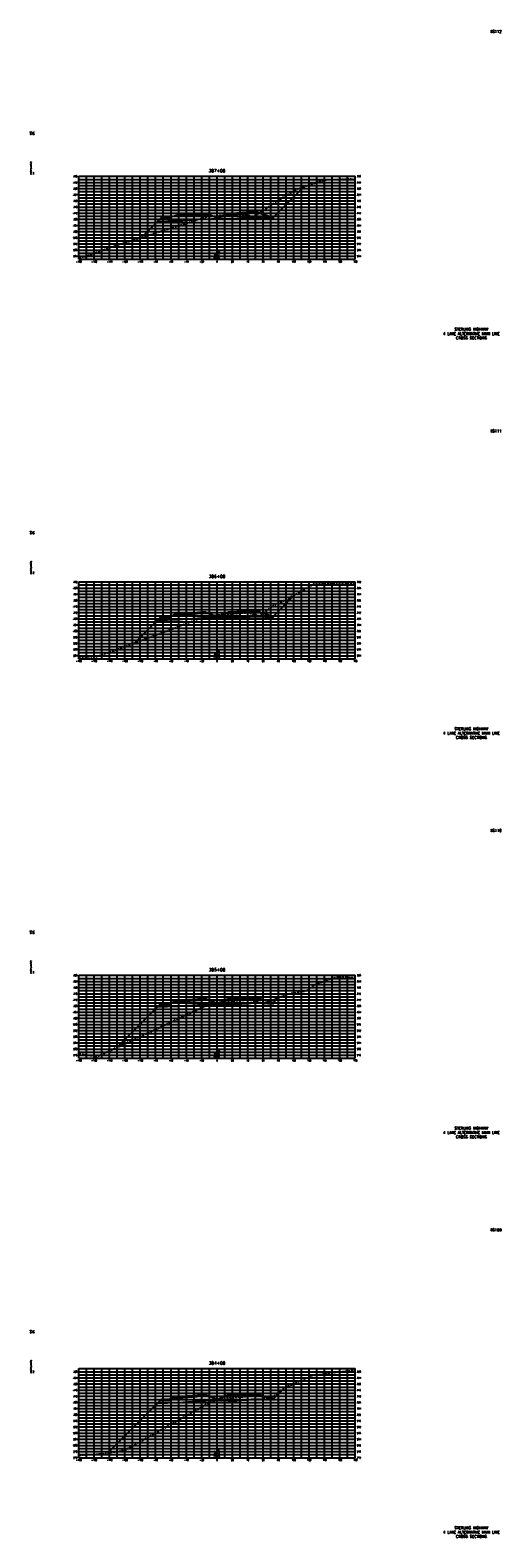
# Model space of a CAD drawing. Extents: x 37 to 9410, y 16 to 8218.
# Tile 54 of 110: x 4417 to 5030, y 6256 to 8218. Entities that reach past the tile are written whole.
import ezdxf
from ezdxf.enums import TextEntityAlignment as Align

# ---------------------------------------------------------------- set-up
doc = ezdxf.new("R2010")
doc.units = 0
doc.header["$LTSCALE"] = 20
doc.header["$MEASUREMENT"] = 0
doc.linetypes.add('HIDDEN_050%', pattern=[0.1875, 0.125, -0.0625])
for name, color, linetype in [('S-AT-TXT175', 6, 'Continuous'), ('S-AT-TXT80', 1, 'Continuous'), ('XDATUM', 3, 'Continuous'), ('XEG', 1, 'HIDDEN_050%'), ('XFG', 2, 'Continuous'), ('XGRID', 251, 'Continuous'), ('XGRIDT', 2, 'Continuous'), ('XREF-BORDER', 7, 'Continuous')]:
    doc.layers.add(name, color=color, linetype=linetype)
doc.styles.add('L100', font='simplex.shx', dxfattribs={"height": 2})
doc.styles.add('L175', font='ROMANSM.shx', dxfattribs={"height": 3.5})
doc.styles.add('L80', font='ROMANSM.shx', dxfattribs={"height": 1.6})

# ---------------------------------------------------------------- blocks, each defined once
blk = doc.blocks.new('03025_00_att1')
at = {"layer": 'S-AT-TXT175', "style": 'L175'}
for tag, p in [('NUM', (32.402, 20.822)), ('LINE1', (30.64, 1.444)), ('LINE2', (30.64, 1.161)), ('LINE3', (30.64, 0.877))]:
    blk.add_attdef(tag, text='', height=0.175, dxfattribs=at).set_placement(p, align=Align.CENTER)
at = {"layer": 'S-AT-TXT80', "style": 'L80'}
for tag, p in [('DESIGNED', (2.094, 14.201)), ('CHECKED', (2.265, 14.201)), ('DRAFTED', (2.436, 14.201)), ('PCTB', (2.094, 11.605)), ('PSCALE', (2.265, 11.605)), ('PVIEW', (2.436, 11.605))]:
    blk.add_attdef(tag, p, '', height=0.08, rotation=90, dxfattribs=at)

msp = doc.modelspace()

# ---------------------------------------------------------------- linework, layer by layer
at = {"layer": 'XDATUM', "flags": 128}
for points in [[(4561.9, 7948.6), (4582.4, 7969.1), (4609, 7970.2), (4641, 7972.2), (4645, 7972.4), (4660, 7973), (4675, 7972.4), (4679, 7972.2), (4711, 7974.3), (4733, 7973.4), (4733, 7974.3), (4773.2, 8014.5)], [(4553.1, 7420.8), (4582.4, 7450.1), (4609, 7451.1), (4641, 7453.2), (4645, 7453.3), (4660, 7453.9), (4675, 7453.3), (4679, 7453.2), (4711, 7455.2), (4733, 7454.3), (4733, 7455.2), (4760.8, 7483)], [(4530.1, 6894.4), (4582.4, 6946.7), (4609, 6947.8), (4641, 6949.8), (4645, 6950), (4660, 6950.6), (4675, 6950), (4679, 6949.8), (4711, 6951.9), (4733, 6951), (4733, 6951.9), (4740.1, 6959)], [(4517.8, 6366.4), (4582.4, 6431), (4609, 6432.1), (4641, 6434.1), (4645, 6434.3), (4660, 6434.9), (4675, 6434.3), (4679, 6434.1), (4711, 6436.2), (4733, 6435.3), (4733, 6436.2), (4744.9, 6448.1)]]:
    msp.add_lwpolyline(points, dxfattribs=at)
at = {"layer": 'XEG', "flags": 128}
for points in [[(4480, 7921.8), (4489.1, 7923.7), (4518, 7934.6), (4632.4, 7971), (4644.1, 7974.6), (4645.4, 7975), (4645.8, 7975.1), (4649.8, 7975.8), (4651.6, 7976), (4660, 7976.6), (4669, 7977.4), (4670.5, 7977.5), (4688.8, 7978.9), (4689.2, 7978.9), (4695, 7978.8), (4695.9, 7978.5), (4707.8, 7975.5), (4708.5, 7975.8), (4713.3, 7979.1), (4742.8, 7998.6), (4764.2, 8011.4), (4797.6, 8022.8), (4798.9, 8023.3), (4799.8, 8023.5), (4833.7, 8024.7), (4840, 8023.5)], [(4480, 7400.9), (4484.7, 7401.1), (4496, 7400.5), (4533.9, 7413.5), (4639, 7453.1), (4639.9, 7453.3), (4651.3, 7455.8), (4651.6, 7455.9), (4655.4, 7456.6), (4656.6, 7456.7), (4660, 7457), (4674.9, 7458.2), (4675.9, 7458.2), (4694.8, 7459.7), (4695.2, 7459.7), (4700.9, 7459.6), (4701.4, 7459.4), (4701.4, 7459.4), (4714.7, 7456.3), (4719.5, 7459.2), (4736, 7470.8), (4753, 7478.6), (4781.1, 7494.6), (4788, 7498.4), (4792.2, 7498.9), (4809.4, 7498.3), (4840, 7497.3)], [(4480, 6885.6), (4501.9, 6882.8), (4502.7, 6881.6), (4640, 6945.9), (4647.5, 6949.4), (4654, 6951.2), (4656.8, 6952), (4656.8, 6952), (4656.8, 6952), (4660, 6952.7), (4660.9, 6952.9), (4679.8, 6954.4), (4680.3, 6954.5), (4680.9, 6954.5), (4699.9, 6956), (4704.6, 6955.4), (4704.8, 6955.4), (4722, 6951.2), (4722.4, 6951), (4725.9, 6952.5), (4747.2, 6962.2), (4757.2, 6964.8), (4767.5, 6966.5), (4771.9, 6967.1), (4775.1, 6967.7), (4780.2, 6970), (4786.9, 6975.6), (4814.2, 6985.7), (4840, 6985.1)], [(4480, 6363.3), (4510.1, 6365.2), (4536.1, 6369.2), (4540.2, 6370.2), (4540.5, 6370.1), (4651.1, 6432.3), (4651.6, 6432.6), (4653.2, 6433.5), (4660, 6435.5), (4661.7, 6436), (4661.9, 6436.1), (4665.8, 6437.1), (4665.9, 6437.2), (4666.3, 6437.2), (4685.3, 6438.8), (4686.7, 6438.9), (4705.1, 6440.2), (4711.4, 6440.7), (4715.4, 6440.9), (4715.9, 6440.4), (4716.9, 6440.3), (4724.2, 6437.5), (4727.9, 6436.5), (4729.2, 6436.1), (4729.3, 6436.6), (4751.2, 6452.7), (4757.8, 6455.4), (4769.8, 6461), (4784.1, 6467.3), (4824.3, 6472.4), (4838.9, 6474.4), (4840, 6474.5)]]:
    msp.add_lwpolyline(points, dxfattribs=at)
at = {"layer": 'XFG', "flags": 128}
for points in [[(4733, 7974.3), (4733, 7974.3), (4773.2, 8014.5)], [(4582.4, 7969.1), (4582.4, 7969.1), (4561.9, 7948.6)], [(4660, 7973.7), (4648, 7978.5), (4645, 7978.4), (4641, 7978.2), (4609, 7976.2), (4604.4, 7976), (4599, 7974.2), (4599, 7973.2), (4586, 7972.7), (4582.4, 7969.1), (4609, 7970.2), (4641, 7972.2), (4645, 7972.4), (4660, 7973), (4660, 7973.7)], [(4599, 7974.2), (4598, 7974.2), (4598, 7973.8), (4588, 7973.4), (4588, 7973.8), (4587, 7973.7), (4586, 7972.7), (4599, 7973.2), (4599, 7974.2)], [(4598, 7974.2), (4588, 7973.8), (4588, 7973.4), (4598, 7973.8), (4598, 7974.2)], [(4645, 7978.7), (4641, 7978.6), (4609, 7976.5), (4609, 7977.5), (4604.4, 7976), (4609, 7976.2), (4641, 7978.2), (4645, 7978.4), (4648, 7978.5), (4645, 7979.7), (4645, 7978.7)], [(4645, 7979.7), (4641, 7979.6), (4609, 7977.5), (4609, 7977.2), (4641, 7979.2), (4645, 7979.4), (4645, 7979.7)], [(4645, 7979.4), (4641, 7979.2), (4609, 7977.2), (4609, 7976.5), (4641, 7978.6), (4645, 7978.7), (4645, 7979.4)], [(4660, 7973.7), (4672, 7978.5), (4675, 7978.4), (4679, 7978.2), (4711, 7980.3), (4715.6, 7980.1), (4733, 7974.3), (4733, 7973.4), (4711, 7974.3), (4679, 7972.2), (4675, 7972.4), (4660, 7973)], [(4675, 7979.7), (4672, 7978.5), (4675, 7978.4), (4679, 7978.2), (4711, 7980.3), (4715.6, 7980.1), (4711, 7981.6), (4711, 7980.6), (4679, 7978.6), (4675, 7978.7), (4675, 7979.7)], [(4675, 7979.7), (4675, 7979.4), (4679, 7979.2), (4711, 7981.3), (4711, 7981.6), (4679, 7979.6), (4675, 7979.7)], [(4675, 7979.4), (4675, 7978.7), (4679, 7978.6), (4711, 7980.6), (4711, 7981.3), (4679, 7979.2), (4675, 7979.4)], [(4733, 7455.2), (4733, 7455.2), (4760.8, 7483)], [(4660, 7454.7), (4648, 7459.5), (4645, 7459.3), (4641, 7459.2), (4609, 7457.1), (4604.4, 7457), (4599, 7455.1), (4599, 7454.1), (4586, 7453.6), (4582.4, 7450.1), (4609, 7451.1), (4641, 7453.2), (4645, 7453.3), (4660, 7453.9), (4660, 7454.7)], [(4645, 7459.7), (4641, 7459.5), (4609, 7457.5), (4609, 7458.5), (4604.4, 7457), (4609, 7457.1), (4641, 7459.2), (4645, 7459.3), (4648, 7459.5), (4645, 7460.7), (4645, 7459.7)], [(4645, 7460.7), (4641, 7460.5), (4609, 7458.5), (4609, 7458.1), (4641, 7460.2), (4645, 7460.3), (4645, 7460.7)], [(4645, 7460.3), (4641, 7460.2), (4609, 7458.1), (4609, 7457.5), (4641, 7459.5), (4645, 7459.7), (4645, 7460.3)], [(4660, 7454.7), (4672, 7459.5), (4675, 7459.3), (4679, 7459.2), (4711, 7461.2), (4715.6, 7461), (4733, 7455.2), (4733, 7454.3), (4711, 7455.2), (4679, 7453.2), (4675, 7453.3), (4660, 7453.9)], [(4675, 7460.7), (4672, 7459.5), (4675, 7459.3), (4679, 7459.2), (4711, 7461.2), (4715.6, 7461), (4711, 7462.6), (4711, 7461.6), (4679, 7459.5), (4675, 7459.7), (4675, 7460.7)], [(4675, 7460.7), (4675, 7460.3), (4679, 7460.2), (4711, 7462.2), (4711, 7462.6), (4679, 7460.5), (4675, 7460.7)], [(4675, 7460.3), (4675, 7459.7), (4679, 7459.5), (4711, 7461.6), (4711, 7462.2), (4679, 7460.2), (4675, 7460.3)], [(4582.4, 7450.1), (4582.4, 7450.1), (4553.1, 7420.8)], [(4599, 7455.1), (4598, 7455.1), (4598, 7454.8), (4588, 7454.4), (4588, 7454.7), (4587, 7454.7), (4586, 7453.6), (4599, 7454.1), (4599, 7455.1)], [(4598, 7455.1), (4588, 7454.7), (4588, 7454.4), (4598, 7454.8), (4598, 7455.1)], [(4660, 6951.3), (4648, 6956.1), (4645, 6956), (4641, 6955.8), (4609, 6953.8), (4604.4, 6953.6), (4599, 6951.8), (4599, 6950.8), (4586, 6950.3), (4582.4, 6946.7), (4609, 6947.8), (4641, 6949.8), (4645, 6950), (4660, 6950.6), (4660, 6951.3)], [(4599, 6951.8), (4598, 6951.7), (4598, 6951.4), (4588, 6951), (4588, 6951.3), (4587, 6951.3), (4586, 6950.3), (4599, 6950.8), (4599, 6951.8)], [(4598, 6951.7), (4588, 6951.3), (4588, 6951), (4598, 6951.4), (4598, 6951.7)], [(4645, 6956.3), (4641, 6956.2), (4609, 6954.1), (4609, 6955.1), (4604.4, 6953.6), (4609, 6953.8), (4641, 6955.8), (4645, 6956), (4648, 6956.1), (4645, 6957.3), (4645, 6956.3)], [(4645, 6957.3), (4641, 6957.2), (4609, 6955.1), (4609, 6954.8), (4641, 6956.8), (4645, 6957), (4645, 6957.3)], [(4645, 6957), (4641, 6956.8), (4609, 6954.8), (4609, 6954.1), (4641, 6956.2), (4645, 6956.3), (4645, 6957)], [(4660, 6951.3), (4672, 6956.1), (4675, 6956), (4679, 6955.8), (4711, 6957.9), (4715.6, 6957.7), (4733, 6951.9), (4733, 6951), (4711, 6951.9), (4679, 6949.8), (4675, 6950), (4660, 6950.6)], [(4675, 6957.3), (4672, 6956.1), (4675, 6956), (4679, 6955.8), (4711, 6957.9), (4715.6, 6957.7), (4711, 6959.2), (4711, 6958.2), (4679, 6956.2), (4675, 6956.3), (4675, 6957.3)], [(4675, 6957.3), (4675, 6957), (4679, 6956.8), (4711, 6958.9), (4711, 6959.2), (4679, 6957.2), (4675, 6957.3)], [(4675, 6957), (4675, 6956.3), (4679, 6956.2), (4711, 6958.2), (4711, 6958.9), (4679, 6956.8), (4675, 6957)], [(4733, 6951.9), (4733, 6951.9), (4740.1, 6959)], [(4582.4, 6946.7), (4582.4, 6946.7), (4530.1, 6894.4)], [(4660, 6435.6), (4648, 6440.4), (4645, 6440.3), (4641, 6440.1), (4609, 6438.1), (4604.4, 6437.9), (4599, 6436.1), (4599, 6435.1), (4586, 6434.6), (4582.4, 6431), (4609, 6432.1), (4641, 6434.1), (4645, 6434.3), (4660, 6434.9), (4660, 6435.6)], [(4645, 6440.6), (4641, 6440.5), (4609, 6438.4), (4609, 6439.4), (4604.4, 6437.9), (4609, 6438.1), (4641, 6440.1), (4645, 6440.3), (4648, 6440.4), (4645, 6441.6), (4645, 6440.6)], [(4645, 6441.6), (4641, 6441.5), (4609, 6439.4), (4609, 6439.1), (4641, 6441.1), (4645, 6441.3), (4645, 6441.6)], [(4645, 6441.3), (4641, 6441.1), (4609, 6439.1), (4609, 6438.4), (4641, 6440.5), (4645, 6440.6), (4645, 6441.3)], [(4660, 6435.6), (4672, 6440.4), (4675, 6440.3), (4679, 6440.1), (4711, 6442.2), (4715.6, 6442), (4733, 6436.2), (4733, 6435.3), (4711, 6436.2), (4679, 6434.1), (4675, 6434.3), (4660, 6434.9)], [(4675, 6441.6), (4672, 6440.4), (4675, 6440.3), (4679, 6440.1), (4711, 6442.2), (4715.6, 6442), (4711, 6443.5), (4711, 6442.5), (4679, 6440.5), (4675, 6440.6), (4675, 6441.6)], [(4675, 6441.6), (4675, 6441.3), (4679, 6441.1), (4711, 6443.2), (4711, 6443.5), (4679, 6441.5), (4675, 6441.6)], [(4675, 6441.3), (4675, 6440.6), (4679, 6440.5), (4711, 6442.5), (4711, 6443.2), (4679, 6441.1), (4675, 6441.3)], [(4733, 6436.2), (4733, 6436.2), (4744.9, 6448.1)], [(4582.4, 6431), (4582.4, 6431), (4517.8, 6366.4)], [(4599, 6436.1), (4598, 6436.1), (4598, 6435.7), (4588, 6435.3), (4588, 6435.7), (4587, 6435.6), (4586, 6434.6), (4599, 6435.1), (4599, 6436.1)], [(4598, 6436.1), (4588, 6435.7), (4588, 6435.3), (4598, 6435.7), (4598, 6436.1)]]:
    msp.add_lwpolyline(points, dxfattribs=at)
at = {"layer": 'XGRID'}
for p, q in [((4480, 7920), (4480, 8028)), ((4480, 8028), (4840, 8028)), ((4490, 7920), (4490, 8028)), ((4500, 7920), (4500, 8028)), ((4510, 7920), (4510, 8028)), ((4520, 7920), (4520, 8028)), ((4530, 7920), (4530, 8028)), ((4540, 7920), (4540, 8028)), ((4550, 7920), (4550, 8028)), ((4560, 7920), (4560, 8028)), ((4570, 7920), (4570, 8028)), ((4580, 7920), (4580, 8028)), ((4590, 7920), (4590, 8028)), ((4600, 7920), (4600, 8028)), ((4610, 7920), (4610, 8028)), ((4620, 7920), (4620, 8028)), ((4630, 7920), (4630, 8028)), ((4640, 7920), (4640, 8028)), ((4650, 7920), (4650, 8028)), ((4660, 7920), (4660, 8028)), ((4670, 7920), (4670, 8028)), ((4680, 7920), (4680, 8028)), ((4690, 7920), (4690, 8028)), ((4700, 7920), (4700, 8028)), ((4710, 7920), (4710, 8028)), ((4720, 7920), (4720, 8028)), ((4730, 7920), (4730, 8028)), ((4740, 7920), (4740, 8028)), ((4750, 7920), (4750, 8028)), ((4760, 7920), (4760, 8028)), ((4770, 7920), (4770, 8028)), ((4780, 7920), (4780, 8028)), ((4790, 7920), (4790, 8028)), ((4800, 7920), (4800, 8028)), ((4810, 7920), (4810, 8028)), ((4820, 7920), (4820, 8028)), ((4830, 7920), (4830, 8028)), ((4840, 7920), (4840, 8028)), ((4480, 8024), (4840, 8024)), ((4480, 8020), (4840, 8020)), ((4480, 8016), (4840, 8016)), ((4480, 8012), (4840, 8012)), ((4480, 8008), (4840, 8008)), ((4480, 8004), (4840, 8004)), ((4480, 8000), (4840, 8000)), ((4480, 7996), (4840, 7996)), ((4480, 7992), (4840, 7992)), ((4480, 7988), (4840, 7988)), ((4480, 7984), (4840, 7984)), ((4480, 7980), (4840, 7980)), ((4480, 7976), (4840, 7976)), ((4480, 7972), (4840, 7972)), ((4480, 7968), (4840, 7968)), ((4480, 7964), (4840, 7964)), ((4480, 7960), (4840, 7960)), ((4480, 7956), (4840, 7956)), ((4480, 7952), (4840, 7952)), ((4480, 7948), (4840, 7948)), ((4480, 7944), (4840, 7944)), ((4480, 7940), (4840, 7940)), ((4480, 7936), (4840, 7936)), ((4480, 7932), (4840, 7932)), ((4480, 7928), (4840, 7928)), ((4480, 7924), (4840, 7924)), ((4480, 7920), (4840, 7920)), ((4480, 7400), (4480, 7500)), ((4480, 7500), (4840, 7500)), ((4490, 7400), (4490, 7500)), ((4500, 7400), (4500, 7500)), ((4510, 7400), (4510, 7500)), ((4520, 7400), (4520, 7500)), ((4530, 7400), (4530, 7500)), ((4540, 7400), (4540, 7500)), ((4550, 7400), (4550, 7500)), ((4560, 7400), (4560, 7500)), ((4570, 7400), (4570, 7500)), ((4580, 7400), (4580, 7500)), ((4590, 7400), (4590, 7500)), ((4600, 7400), (4600, 7500)), ((4610, 7400), (4610, 7500)), ((4620, 7400), (4620, 7500)), ((4630, 7400), (4630, 7500)), ((4640, 7400), (4640, 7500)), ((4650, 7400), (4650, 7500)), ((4660, 7400), (4660, 7500)), ((4670, 7400), (4670, 7500)), ((4680, 7400), (4680, 7500)), ((4690, 7400), (4690, 7500)), ((4700, 7400), (4700, 7500)), ((4710, 7400), (4710, 7500)), ((4720, 7400), (4720, 7500)), ((4730, 7400), (4730, 7500)), ((4740, 7400), (4740, 7500)), ((4750, 7400), (4750, 7500)), ((4760, 7400), (4760, 7500)), ((4770, 7400), (4770, 7500)), ((4780, 7400), (4780, 7500)), ((4790, 7400), (4790, 7500)), ((4800, 7400), (4800, 7500)), ((4810, 7400), (4810, 7500)), ((4820, 7400), (4820, 7500)), ((4830, 7400), (4830, 7500)), ((4840, 7400), (4840, 7500)), ((4480, 7496), (4840, 7496)), ((4480, 7492), (4840, 7492)), ((4480, 7488), (4840, 7488)), ((4480, 7484), (4840, 7484)), ((4480, 7480), (4840, 7480)), ((4480, 7476), (4840, 7476)), ((4480, 7472), (4840, 7472)), ((4480, 7468), (4840, 7468)), ((4480, 7464), (4840, 7464)), ((4480, 7460), (4840, 7460)), ((4480, 7456), (4840, 7456)), ((4480, 7452), (4840, 7452)), ((4480, 7448), (4840, 7448)), ((4480, 7444), (4840, 7444)), ((4480, 7440), (4840, 7440)), ((4480, 7436), (4840, 7436)), ((4480, 7432), (4840, 7432)), ((4480, 7428), (4840, 7428)), ((4480, 7424), (4840, 7424)), ((4480, 7420), (4840, 7420)), ((4480, 7416), (4840, 7416)), ((4480, 7412), (4840, 7412)), ((4480, 7408), (4840, 7408)), ((4480, 7404), (4840, 7404)), ((4480, 7400), (4840, 7400)), ((4480, 6880), (4480, 6988)), ((4480, 6988), (4840, 6988)), ((4490, 6880), (4490, 6988)), ((4500, 6880), (4500, 6988)), ((4510, 6880), (4510, 6988)), ((4520, 6880), (4520, 6988)), ((4530, 6880), (4530, 6988)), ((4540, 6880), (4540, 6988)), ((4550, 6880), (4550, 6988)), ((4560, 6880), (4560, 6988)), ((4570, 6880), (4570, 6988)), ((4580, 6880), (4580, 6988)), ((4590, 6880), (4590, 6988)), ((4600, 6880), (4600, 6988)), ((4610, 6880), (4610, 6988)), ((4620, 6880), (4620, 6988)), ((4630, 6880), (4630, 6988)), ((4640, 6880), (4640, 6988)), ((4650, 6880), (4650, 6988)), ((4660, 6880), (4660, 6988)), ((4670, 6880), (4670, 6988)), ((4680, 6880), (4680, 6988)), ((4690, 6880), (4690, 6988)), ((4700, 6880), (4700, 6988)), ((4710, 6880), (4710, 6988)), ((4720, 6880), (4720, 6988)), ((4730, 6880), (4730, 6988)), ((4740, 6880), (4740, 6988)), ((4750, 6880), (4750, 6988)), ((4760, 6880), (4760, 6988)), ((4770, 6880), (4770, 6988)), ((4780, 6880), (4780, 6988)), ((4790, 6880), (4790, 6988)), ((4800, 6880), (4800, 6988)), ((4810, 6880), (4810, 6988)), ((4820, 6880), (4820, 6988)), ((4830, 6880), (4830, 6988)), ((4840, 6880), (4840, 6988)), ((4480, 6984), (4840, 6984)), ((4480, 6980), (4840, 6980)), ((4480, 6976), (4840, 6976)), ((4480, 6972), (4840, 6972)), ((4480, 6968), (4840, 6968)), ((4480, 6964), (4840, 6964)), ((4480, 6960), (4840, 6960)), ((4480, 6956), (4840, 6956)), ((4480, 6952), (4840, 6952)), ((4480, 6948), (4840, 6948)), ((4480, 6944), (4840, 6944)), ((4480, 6940), (4840, 6940)), ((4480, 6936), (4840, 6936)), ((4480, 6932), (4840, 6932)), ((4480, 6928), (4840, 6928)), ((4480, 6924), (4840, 6924)), ((4480, 6920), (4840, 6920)), ((4480, 6916), (4840, 6916)), ((4480, 6912), (4840, 6912)), ((4480, 6908), (4840, 6908)), ((4480, 6904), (4840, 6904)), ((4480, 6900), (4840, 6900)), ((4480, 6896), (4840, 6896)), ((4480, 6892), (4840, 6892)), ((4480, 6888), (4840, 6888)), ((4480, 6884), (4840, 6884)), ((4480, 6880), (4840, 6880)), ((4480, 6360), (4480, 6476)), ((4480, 6476), (4840, 6476)), ((4480, 6472), (4840, 6472)), ((4480, 6468), (4840, 6468)), ((4480, 6464), (4840, 6464)), ((4480, 6460), (4840, 6460)), ((4490, 6360), (4490, 6476)), ((4500, 6360), (4500, 6476)), ((4510, 6360), (4510, 6476)), ((4520, 6360), (4520, 6476)), ((4530, 6360), (4530, 6476)), ((4540, 6360), (4540, 6476)), ((4550, 6360), (4550, 6476)), ((4560, 6360), (4560, 6476)), ((4570, 6360), (4570, 6476)), ((4580, 6360), (4580, 6476)), ((4590, 6360), (4590, 6476)), ((4600, 6360), (4600, 6476)), ((4610, 6360), (4610, 6476)), ((4620, 6360), (4620, 6476)), ((4630, 6360), (4630, 6476)), ((4640, 6360), (4640, 6476)), ((4650, 6360), (4650, 6476)), ((4660, 6360), (4660, 6476)), ((4670, 6360), (4670, 6476)), ((4680, 6360), (4680, 6476)), ((4690, 6360), (4690, 6476)), ((4700, 6360), (4700, 6476)), ((4710, 6360), (4710, 6476)), ((4720, 6360), (4720, 6476)), ((4730, 6360), (4730, 6476)), ((4740, 6360), (4740, 6476)), ((4750, 6360), (4750, 6476)), ((4760, 6360), (4760, 6476)), ((4770, 6360), (4770, 6476)), ((4780, 6360), (4780, 6476)), ((4790, 6360), (4790, 6476)), ((4800, 6360), (4800, 6476)), ((4810, 6360), (4810, 6476)), ((4820, 6360), (4820, 6476)), ((4830, 6360), (4830, 6476)), ((4840, 6360), (4840, 6476)), ((4480, 6456), (4840, 6456)), ((4480, 6452), (4840, 6452)), ((4480, 6448), (4840, 6448)), ((4480, 6444), (4840, 6444)), ((4480, 6440), (4840, 6440)), ((4480, 6436), (4840, 6436)), ((4480, 6432), (4840, 6432)), ((4480, 6428), (4840, 6428)), ((4480, 6424), (4840, 6424)), ((4480, 6420), (4840, 6420)), ((4480, 6416), (4840, 6416)), ((4480, 6412), (4840, 6412)), ((4480, 6408), (4840, 6408)), ((4480, 6404), (4840, 6404)), ((4480, 6400), (4840, 6400)), ((4480, 6396), (4840, 6396)), ((4480, 6392), (4840, 6392)), ((4480, 6388), (4840, 6388)), ((4480, 6384), (4840, 6384)), ((4480, 6380), (4840, 6380)), ((4480, 6376), (4840, 6376)), ((4480, 6372), (4840, 6372)), ((4480, 6368), (4840, 6368)), ((4480, 6364), (4840, 6364)), ((4480, 6360), (4840, 6360))]:
    msp.add_line(p, q, dxfattribs=at)

# ---------------------------------------------------------------- block references
at = {"layer": 'XREF-BORDER'}
ref = msp.add_blockref('03025_00_att1', (4376.4, 7798.2), dxfattribs=dict(at, xscale=20, yscale=20, zscale=20))
ref.add_attrib('LINE1', 'STERLING HIGHWAY', dxfattribs={"layer": 'S-AT-TXT175', "height": 3.5, "style": 'L175'}).set_placement((4991.1, 7827.1), align=Align.CENTER)
ref.add_attrib('LINE2', '4 LANE ALTERNATIVE MAIN LINE', dxfattribs={"layer": 'S-AT-TXT175', "height": 3.5, "style": 'L175'}).set_placement((4991.1, 7821.4), align=Align.CENTER)
ref.add_attrib('LINE3', 'CROSS SECTIONS', dxfattribs={"layer": 'S-AT-TXT175', "height": 3.5, "style": 'L175'}).set_placement((4991.1, 7815.8), align=Align.CENTER)
ref.add_attrib('NUM', 'XS112', dxfattribs={"layer": 'S-AT-TXT175', "height": 3.5, "style": 'L175'}).set_placement((5023, 8214.7), align=Align.CENTER)
ref.add_attrib('DESIGNED', 'CAB', (4418.3, 8082.2), dxfattribs={"layer": 'S-AT-TXT80', "height": 1.6, "rotation": 90, "style": 'L80'})
ref.add_attrib('CHECKED', 'DRL', (4421.7, 8082.2), dxfattribs={"layer": 'S-AT-TXT80', "height": 1.6, "rotation": 90, "style": 'L80'})
ref.add_attrib('PCTB', 'adot_hs,adot_fs', (4418.3, 8030.3), dxfattribs={"layer": 'S-AT-TXT80', "height": 1.6, "rotation": 90, "style": 'L80'})
ref.add_attrib('PSCALE', '1:1', (4421.7, 8030.3), dxfattribs={"layer": 'S-AT-TXT80', "height": 1.6, "rotation": 90, "style": 'L80'})
ref = msp.add_blockref('03025_00_att1', (4376.4, 7278.2), dxfattribs=dict(at, xscale=20, yscale=20, zscale=20))
ref.add_attrib('LINE1', 'STERLING HIGHWAY', dxfattribs={"layer": 'S-AT-TXT175', "height": 3.5, "style": 'L175'}).set_placement((4991.1, 7307.1), align=Align.CENTER)
ref.add_attrib('LINE2', '4 LANE ALTERNATIVE MAIN LINE', dxfattribs={"layer": 'S-AT-TXT175', "height": 3.5, "style": 'L175'}).set_placement((4991.1, 7301.4), align=Align.CENTER)
ref.add_attrib('LINE3', 'CROSS SECTIONS', dxfattribs={"layer": 'S-AT-TXT175', "height": 3.5, "style": 'L175'}).set_placement((4991.1, 7295.8), align=Align.CENTER)
ref.add_attrib('NUM', 'XS111', dxfattribs={"layer": 'S-AT-TXT175', "height": 3.5, "style": 'L175'}).set_placement((5023, 7694.7), align=Align.CENTER)
ref.add_attrib('DESIGNED', 'CAB', (4418.3, 7562.2), dxfattribs={"layer": 'S-AT-TXT80', "height": 1.6, "rotation": 90, "style": 'L80'})
ref.add_attrib('CHECKED', 'DRL', (4421.7, 7562.2), dxfattribs={"layer": 'S-AT-TXT80', "height": 1.6, "rotation": 90, "style": 'L80'})
ref.add_attrib('PCTB', 'adot_hs,adot_fs', (4418.3, 7510.3), dxfattribs={"layer": 'S-AT-TXT80', "height": 1.6, "rotation": 90, "style": 'L80'})
ref.add_attrib('PSCALE', '1:1', (4421.7, 7510.3), dxfattribs={"layer": 'S-AT-TXT80', "height": 1.6, "rotation": 90, "style": 'L80'})
ref = msp.add_blockref('03025_00_att1', (4376.4, 6758.2), dxfattribs=dict(at, xscale=20, yscale=20, zscale=20))
ref.add_attrib('LINE1', 'STERLING HIGHWAY', dxfattribs={"layer": 'S-AT-TXT175', "height": 3.5, "style": 'L175'}).set_placement((4991.1, 6787.1), align=Align.CENTER)
ref.add_attrib('LINE2', '4 LANE ALTERNATIVE MAIN LINE', dxfattribs={"layer": 'S-AT-TXT175', "height": 3.5, "style": 'L175'}).set_placement((4991.1, 6781.4), align=Align.CENTER)
ref.add_attrib('LINE3', 'CROSS SECTIONS', dxfattribs={"layer": 'S-AT-TXT175', "height": 3.5, "style": 'L175'}).set_placement((4991.1, 6775.8), align=Align.CENTER)
ref.add_attrib('NUM', 'XS110', dxfattribs={"layer": 'S-AT-TXT175', "height": 3.5, "style": 'L175'}).set_placement((5023, 7174.7), align=Align.CENTER)
ref.add_attrib('DESIGNED', 'CAB', (4418.3, 7042.2), dxfattribs={"layer": 'S-AT-TXT80', "height": 1.6, "rotation": 90, "style": 'L80'})
ref.add_attrib('CHECKED', 'DRL', (4421.7, 7042.2), dxfattribs={"layer": 'S-AT-TXT80', "height": 1.6, "rotation": 90, "style": 'L80'})
ref.add_attrib('PCTB', 'adot_hs,adot_fs', (4418.3, 6990.3), dxfattribs={"layer": 'S-AT-TXT80', "height": 1.6, "rotation": 90, "style": 'L80'})
ref.add_attrib('PSCALE', '1:1', (4421.7, 6990.3), dxfattribs={"layer": 'S-AT-TXT80', "height": 1.6, "rotation": 90, "style": 'L80'})
ref = msp.add_blockref('03025_00_att1', (4376.4, 6238.2), dxfattribs=dict(at, xscale=20, yscale=20, zscale=20))
ref.add_attrib('LINE1', 'STERLING HIGHWAY', dxfattribs={"layer": 'S-AT-TXT175', "height": 3.5, "style": 'L175'}).set_placement((4991.1, 6267.1), align=Align.CENTER)
ref.add_attrib('LINE2', '4 LANE ALTERNATIVE MAIN LINE', dxfattribs={"layer": 'S-AT-TXT175', "height": 3.5, "style": 'L175'}).set_placement((4991.1, 6261.4), align=Align.CENTER)
ref.add_attrib('LINE3', 'CROSS SECTIONS', dxfattribs={"layer": 'S-AT-TXT175', "height": 3.5, "style": 'L175'}).set_placement((4991.1, 6255.8), align=Align.CENTER)
ref.add_attrib('NUM', 'XS109', dxfattribs={"layer": 'S-AT-TXT175', "height": 3.5, "style": 'L175'}).set_placement((5023, 6654.7), align=Align.CENTER)
ref.add_attrib('DESIGNED', 'CAB', (4418.3, 6522.2), dxfattribs={"layer": 'S-AT-TXT80', "height": 1.6, "rotation": 90, "style": 'L80'})
ref.add_attrib('CHECKED', 'DRL', (4421.7, 6522.2), dxfattribs={"layer": 'S-AT-TXT80', "height": 1.6, "rotation": 90, "style": 'L80'})
ref.add_attrib('PCTB', 'adot_hs,adot_fs', (4418.3, 6470.3), dxfattribs={"layer": 'S-AT-TXT80', "height": 1.6, "rotation": 90, "style": 'L80'})
ref.add_attrib('PSCALE', '1:1', (4421.7, 6470.3), dxfattribs={"layer": 'S-AT-TXT80', "height": 1.6, "rotation": 90, "style": 'L80'})

# ---------------------------------------------------------------- texts
at = {"layer": 'XGRIDT', "style": 'L100'}
for s, p in [('336', (4478, 8028)), ('332', (4478, 8020)), ('328', (4478, 8012)), ('324', (4478, 8004)), ('320', (4478, 7996)), ('316', (4478, 7988)), ('312', (4478, 7980)), ('308', (4478, 7972)), ('304', (4478, 7964)), ('300', (4478, 7956)), ('296', (4478, 7948)), ('292', (4478, 7940)), ('288', (4478, 7932)), ('284', (4478, 7924)), ('332', (4478, 7500)), ('328', (4478, 7492)), ('324', (4478, 7484)), ('320', (4478, 7476)), ('316', (4478, 7468)), ('312', (4478, 7460)), ('308', (4478, 7452)), ('304', (4478, 7444)), ('300', (4478, 7436)), ('296', (4478, 7428)), ('292', (4478, 7420)), ('288', (4478, 7412)), ('284', (4478, 7404)), ('328', (4478, 6988)), ('324', (4478, 6980)), ('320', (4478, 6972)), ('316', (4478, 6964)), ('312', (4478, 6956)), ('308', (4478, 6948)), ('304', (4478, 6940)), ('300', (4478, 6932)), ('296', (4478, 6924)), ('292', (4478, 6916)), ('288', (4478, 6908)), ('284', (4478, 6900)), ('280', (4478, 6892)), ('276', (4478, 6884)), ('328', (4478, 6472)), ('324', (4478, 6464)), ('320', (4478, 6456)), ('316', (4478, 6448)), ('312', (4478, 6440)), ('308', (4478, 6432)), ('304', (4478, 6424)), ('300', (4478, 6416)), ('296', (4478, 6408)), ('292', (4478, 6400)), ('288', (4478, 6392)), ('284', (4478, 6384)), ('280', (4478, 6376)), ('276', (4478, 6368)), ('272', (4478, 6360))]:
    msp.add_text(s, height=2, dxfattribs=at).set_placement(p, align=Align.MIDDLE_RIGHT)
for s, p in [('307+00', (4660, 8032)), ('306+00', (4660, 7504)), ('305+00', (4660, 6992)), ('304+00', (4660, 6480))]:
    msp.add_text(s, height=4, dxfattribs=at).set_placement(p, align=Align.BOTTOM_CENTER)
for s, p in [('336', (4842, 8028)), ('332', (4842, 8020)), ('328', (4842, 8012)), ('324', (4842, 8004)), ('320', (4842, 7996)), ('316', (4842, 7988)), ('312', (4842, 7980)), ('308', (4842, 7972)), ('304', (4842, 7964)), ('300', (4842, 7956)), ('296', (4842, 7948)), ('292', (4842, 7940)), ('288', (4842, 7932)), ('284', (4842, 7924)), ('332', (4842, 7500)), ('328', (4842, 7492)), ('324', (4842, 7484)), ('320', (4842, 7476)), ('316', (4842, 7468)), ('312', (4842, 7460)), ('308', (4842, 7452)), ('304', (4842, 7444)), ('300', (4842, 7436)), ('296', (4842, 7428)), ('292', (4842, 7420)), ('288', (4842, 7412)), ('284', (4842, 7404)), ('328', (4842, 6988)), ('324', (4842, 6980)), ('320', (4842, 6972)), ('316', (4842, 6964)), ('312', (4842, 6956)), ('308', (4842, 6948)), ('304', (4842, 6940)), ('300', (4842, 6932)), ('296', (4842, 6924)), ('292', (4842, 6916)), ('288', (4842, 6908)), ('284', (4842, 6900)), ('280', (4842, 6892)), ('276', (4842, 6884)), ('328', (4842, 6472)), ('324', (4842, 6464)), ('320', (4842, 6456)), ('316', (4842, 6448)), ('312', (4842, 6440)), ('308', (4842, 6432)), ('304', (4842, 6424)), ('300', (4842, 6416)), ('296', (4842, 6408)), ('292', (4842, 6400)), ('288', (4842, 6392)), ('284', (4842, 6384)), ('280', (4842, 6376)), ('276', (4842, 6368)), ('272', (4842, 6360))]:
    msp.add_text(s, height=2, dxfattribs=at).set_placement(p, align=Align.MIDDLE_LEFT)
for s, p in [('311.79', (4661, 7921)), ('312.26', (4661, 7401)), ('312.58', (4661, 6881)), ('312.74', (4661, 6361))]:
    msp.add_text(s, height=2, rotation=90, dxfattribs=at).set_placement(p, align=Align.TOP_LEFT)
for s, p in [('-180', (4480, 7918)), ('-160', (4500, 7918)), ('-140', (4520, 7918)), ('-120', (4540, 7918)), ('-100', (4560, 7918)), ('-80', (4580, 7918)), ('-60', (4600, 7918)), ('-40', (4620, 7918)), ('-20', (4640, 7918)), ('0', (4660, 7918)), ('20', (4680, 7918)), ('40', (4700, 7918)), ('60', (4720, 7918)), ('80', (4740, 7918)), ('100', (4760, 7918)), ('120', (4780, 7918)), ('140', (4800, 7918)), ('160', (4820, 7918)), ('180', (4840, 7918)), ('-180', (4480, 7398)), ('-160', (4500, 7398)), ('-140', (4520, 7398)), ('-120', (4540, 7398)), ('-100', (4560, 7398)), ('-80', (4580, 7398)), ('-60', (4600, 7398)), ('-40', (4620, 7398)), ('-20', (4640, 7398)), ('0', (4660, 7398)), ('20', (4680, 7398)), ('40', (4700, 7398)), ('60', (4720, 7398)), ('80', (4740, 7398)), ('100', (4760, 7398)), ('120', (4780, 7398)), ('140', (4800, 7398)), ('160', (4820, 7398)), ('180', (4840, 7398)), ('-180', (4480, 6878)), ('-160', (4500, 6878)), ('-140', (4520, 6878)), ('-120', (4540, 6878)), ('-100', (4560, 6878)), ('-80', (4580, 6878)), ('-60', (4600, 6878)), ('-40', (4620, 6878)), ('-20', (4640, 6878)), ('0', (4660, 6878)), ('20', (4680, 6878)), ('40', (4700, 6878)), ('60', (4720, 6878)), ('80', (4740, 6878)), ('100', (4760, 6878)), ('120', (4780, 6878)), ('140', (4800, 6878)), ('160', (4820, 6878)), ('180', (4840, 6878)), ('-180', (4480, 6358)), ('-160', (4500, 6358)), ('-140', (4520, 6358)), ('-120', (4540, 6358)), ('-100', (4560, 6358)), ('-80', (4580, 6358)), ('-60', (4600, 6358)), ('-40', (4620, 6358)), ('-20', (4640, 6358)), ('0', (4660, 6358)), ('20', (4680, 6358)), ('40', (4700, 6358)), ('60', (4720, 6358)), ('80', (4740, 6358)), ('100', (4760, 6358)), ('120', (4780, 6358)), ('140', (4800, 6358)), ('160', (4820, 6358)), ('180', (4840, 6358))]:
    msp.add_text(s, height=2, dxfattribs=at).set_placement(p, align=Align.TOP_CENTER)
for s, p in [('310.3', (4659, 7921)), ('310.5', (4659, 7401)), ('310.3', (4659, 6881)), ('309.8', (4659, 6361))]:
    msp.add_text(s, height=2, rotation=90, dxfattribs=at).set_placement(p, align=Align.BOTTOM_LEFT)

doc.saveas('drawing.dxf')
